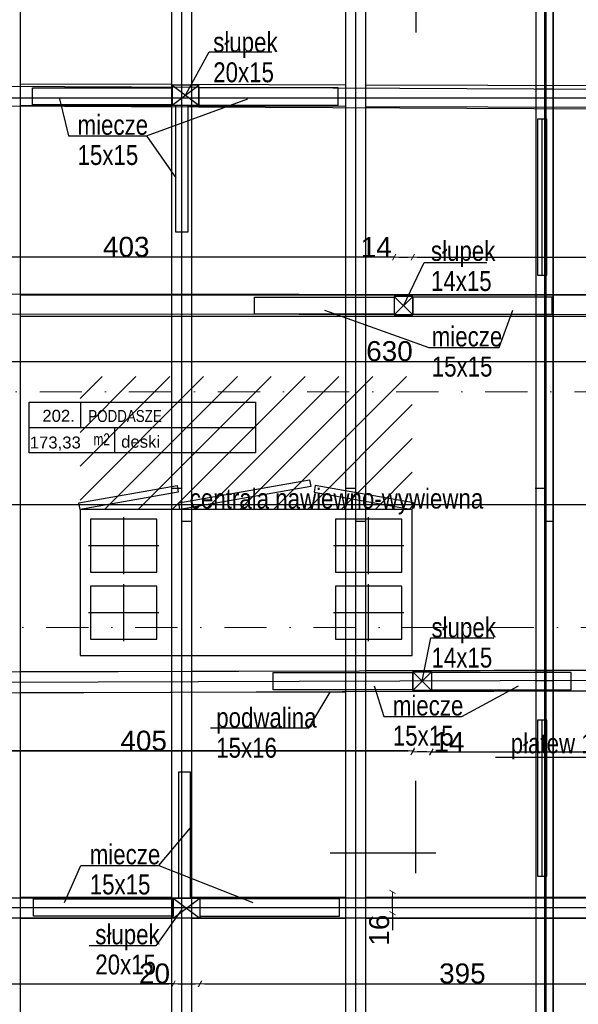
# Model space of a CAD drawing. Header units: millimetres. Extents: x 77315 to 2132699, y -120257 to -89040.
# Tile 23 of 56: x 638232 to 642434, y -114451 to -107044. Entities that reach past the tile are written whole.
import ezdxf

# ---------------------------------------------------------------- set-up
doc = ezdxf.new("R2010")
doc.units = ezdxf.units.MM
doc.header["$MEASUREMENT"] = 0
doc.linetypes.add('Dot & Dashed', pattern=[670.277762, 317.5, -176.388889, 0, -176.388874])
for name, color, linetype in [('2D Drafting - General', 7, 'Continuous'), ('A-OPISY-2', 7, 'Continuous'), ('A-OPISY-3', 7, 'Continuous'), ('DIM MALY', 7, 'Continuous'), ('drewno', 7, 'Continuous'), ('Nowe_0', 7, 'Continuous'), ('Nowe_Interior - Lamp', 7, 'Continuous'), ('opisy inne', 7, 'Continuous'), ('OSIE', 7, 'Continuous'), ('platew', 7, 'Continuous'), ('podwaliny', 7, 'Continuous'), ('Structural - Grid', 7, 'Continuous'), ('wiezba', 7, 'Continuous')]:
    doc.layers.add(name, color=color, linetype=linetype)
doc.styles.add('STYL_AUTOMATYCZNY_1', font='arial.ttf')
doc.styles.add('STYL_AUTOMATYCZNY_2', font='arial.ttf')
doc.styles.add('STYL_AUTOMATYCZNY_3', font='arial.ttf', dxfattribs={"width": 0.8})
doc.styles.add('STYL_AUTOMATYCZNY_4', font='arial.ttf', dxfattribs={"width": 0.7})
doc.dimstyles.new('STYL_AUTOMATYCZNY__8', dxfattribs={"dimtxt": 150, "dimasz": 34.231941, "dimexe": 0.18, "dimexo": 0.0625, "dimgap": 0, "dimtad": 1, "dimdec": 0, "dimlfac": 0.1, "dimzin": 0, "dimdsep": 46, "dimtxsty": 'STYL_AUTOMATYCZNY_2', "dimblk": 'ARROWHEAD_2', "dimblk1": 'ARROWHEAD_2', "dimblk2": 'ARROWHEAD_2', "dimcen": 0.09, "dimse1": 1, "dimse2": 1, "dimclrd": 5, "dimclre": 5, "dimclrt": 1, "dimadec": 0, "dimazin": 0, "dimtfac": 1, "dimtdec": 4, "dimtmove": 0, "dimatfit": 3, "dimfxl": 0, "dimtolj": 1, "dimtzin": 0, "dimarcsym": 0})
doc.dimstyles.new('STYL_AUTOMATYCZNY__9', dxfattribs={"dimtxt": 150, "dimasz": 34.231941, "dimexe": 0.18, "dimexo": 0.0625, "dimgap": 0, "dimtad": 1, "dimtih": 1, "dimtoh": 1, "dimdec": 0, "dimlfac": 0.1, "dimzin": 0, "dimdsep": 46, "dimtxsty": 'STYL_AUTOMATYCZNY_2', "dimblk": 'ARROWHEAD_2', "dimblk1": 'ARROWHEAD_2', "dimblk2": 'ARROWHEAD_2', "dimcen": 0.09, "dimse1": 1, "dimse2": 1, "dimclrd": 5, "dimclre": 5, "dimclrt": 1, "dimadec": 0, "dimazin": 0, "dimtfac": 1, "dimtdec": 4, "dimtmove": 0, "dimatfit": 3, "dimfxl": 0, "dimtolj": 1, "dimtzin": 0, "dimarcsym": 0})

# ---------------------------------------------------------------- blocks, each defined once
blk = doc.blocks.new('ARROWHEAD_2')
at = {"color": 0, "linetype": 'Continuous', "lineweight": 0}
for p, q in [((0, 0), (-1, 0)), ((-0.38, -0.66), (0.38, 0.66))]:
    blk.add_line(p, q, dxfattribs=at)
blk = doc.blocks.new('*D1089', base_point=(536116.7, -11361.7))
at = {"layer": 'Defpoints', "color": 0}
for p in [(639388.9, -114044.4), (639588.9, -114043.4), (639588.9, -114296.4)]:
    blk.add_point(p, dxfattribs=at)
at = {"layer": 'DIM MALY', "color": 5, "lineweight": -2}
for p, q in [((639354.7, -114296.4), (639137.8, -114296.4)), ((639388.9, -114296.4), (639354.7, -114296.4)), ((639423.2, -114296.4), (639554.7, -114296.4))]:
    blk.add_line(p, q, dxfattribs=at)
at = {"layer": 'DIM MALY', "color": 5, "lineweight": -2, "xscale": 34.23194115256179, "yscale": 34.23194115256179, "zscale": 34.23194115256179, "rotation": 180}
blk.add_blockref('ARROWHEAD_2', (639388.9, -114296.4), dxfattribs=at)
at = {"layer": 'DIM MALY', "color": 5, "lineweight": -2, "xscale": 34.23194115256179, "yscale": 34.23194115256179, "zscale": 34.23194115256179}
blk.add_blockref('ARROWHEAD_2', (639588.9, -114296.4), dxfattribs=at)
at = {"layer": 'DIM MALY', "color": 1, "insert": (639246.2, -114219.8), "char_height": 150, "attachment_point": 5, "style": 'STYL_AUTOMATYCZNY_2'}
blk.add_mtext('\\A1;20', dxfattribs=at)
blk = doc.blocks.new('*D1090', base_point=(536116.7, -11361.7))
at = {"layer": 'Defpoints', "color": 0}
for p in [(639586.7, -113738), (643538.9, -113964.4), (643538.9, -114296.4)]:
    blk.add_point(p, dxfattribs=at)
at = {"layer": 'DIM MALY', "color": 5, "lineweight": -2}
blk.add_line((639620.9, -114296.4), (643504.7, -114296.4), dxfattribs=at)
at = {"layer": 'DIM MALY', "color": 5, "lineweight": -2, "xscale": 34.23194115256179, "yscale": 34.23194115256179, "zscale": 34.23194115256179, "rotation": 180}
blk.add_blockref('ARROWHEAD_2', (639586.7, -114296.4), dxfattribs=at)
at = {"layer": 'DIM MALY', "color": 5, "lineweight": -2, "xscale": 34.23194115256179, "yscale": 34.23194115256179, "zscale": 34.23194115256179}
blk.add_blockref('ARROWHEAD_2', (643538.9, -114296.4), dxfattribs=at)
at = {"layer": 'DIM MALY', "color": 1, "insert": (641562.4, -114219.8), "char_height": 150, "attachment_point": 5, "style": 'STYL_AUTOMATYCZNY_2'}
blk.add_mtext('\\A1;395', dxfattribs=at)
blk = doc.blocks.new('*D1226', base_point=(536116.7, -11361.7))
at = {"layer": 'Defpoints', "color": 0}
for p in [(635318.9, -114035.7), (639388.9, -114008.4), (639388.9, -114296.4)]:
    blk.add_point(p, dxfattribs=at)
at = {"layer": 'DIM MALY', "color": 5, "lineweight": -2}
blk.add_line((635353.1, -114296.4), (639354.7, -114296.4), dxfattribs=at)
at = {"layer": 'DIM MALY', "color": 5, "lineweight": -2, "xscale": 34.23194115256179, "yscale": 34.23194115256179, "zscale": 34.23194115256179, "rotation": 180}
blk.add_blockref('ARROWHEAD_2', (635318.9, -114296.4), dxfattribs=at)
at = {"layer": 'DIM MALY', "color": 5, "lineweight": -2, "xscale": 34.23194115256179, "yscale": 34.23194115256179, "zscale": 34.23194115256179}
blk.add_blockref('ARROWHEAD_2', (639388.9, -114296.4), dxfattribs=at)
at = {"layer": 'DIM MALY', "color": 1, "insert": (637353.5, -114219.8), "char_height": 150, "attachment_point": 5, "style": 'STYL_AUTOMATYCZNY_2'}
blk.add_mtext('\\A1;407', dxfattribs=at)
blk = doc.blocks.new('*D1234', base_point=(536116.7, -11361.7))
at = {"layer": 'Defpoints', "color": 0}
for p in [(641188.9, -108762.7), (645298.9, -108830.2), (645298.9, -109080.6)]:
    blk.add_point(p, dxfattribs=at)
at = {"layer": 'DIM MALY', "color": 5, "lineweight": -2}
blk.add_line((641223.1, -108830.2), (645264.7, -108830.2), dxfattribs=at)
at = {"layer": 'DIM MALY', "color": 5, "lineweight": -2, "xscale": 34.23194115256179, "yscale": 34.23194115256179, "zscale": 34.23194115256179, "rotation": 180}
blk.add_blockref('ARROWHEAD_2', (641188.9, -108830.2), dxfattribs=at)
at = {"layer": 'DIM MALY', "color": 5, "lineweight": -2, "xscale": 34.23194115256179, "yscale": 34.23194115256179, "zscale": 34.23194115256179}
blk.add_blockref('ARROWHEAD_2', (645298.9, -108830.2), dxfattribs=at)
at = {"layer": 'DIM MALY', "color": 1, "insert": (643251.2, -108754.9), "char_height": 150, "attachment_point": 5, "style": 'STYL_AUTOMATYCZNY_2'}
blk.add_mtext('\\A1;411', dxfattribs=at)
blk = doc.blocks.new('*D1236', base_point=(536116.7, -11361.7))
at = {"layer": 'Defpoints', "color": 0}
for p in [(641048.9, -108742.6), (641188.9, -108830.2), (641188.9, -109080.6)]:
    blk.add_point(p, dxfattribs=at)
at = {"layer": 'DIM MALY', "color": 5, "lineweight": -2}
for p, q in [((641014.7, -108830.2), (640814.5, -108830.2)), ((641048.9, -108830.2), (641014.7, -108830.2)), ((641083.1, -108830.2), (641154.7, -108830.2))]:
    blk.add_line(p, q, dxfattribs=at)
at = {"layer": 'DIM MALY', "color": 5, "lineweight": -2, "xscale": 34.23194115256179, "yscale": 34.23194115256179, "zscale": 34.23194115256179, "rotation": 180}
blk.add_blockref('ARROWHEAD_2', (641048.9, -108830.2), dxfattribs=at)
at = {"layer": 'DIM MALY', "color": 5, "lineweight": -2, "xscale": 34.23194115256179, "yscale": 34.23194115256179, "zscale": 34.23194115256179}
blk.add_blockref('ARROWHEAD_2', (641188.9, -108830.2), dxfattribs=at)
at = {"layer": 'DIM MALY', "color": 1, "insert": (640914.6, -108754.9), "char_height": 150, "attachment_point": 5, "style": 'STYL_AUTOMATYCZNY_2'}
blk.add_mtext('\\A1;14', dxfattribs=at)
blk = doc.blocks.new('*D1237', base_point=(536116.7, -11361.7))
at = {"layer": 'Defpoints', "color": 0}
for p in [(637018.9, -108830.2), (637018.9, -108902.7), (641048.9, -109035.2)]:
    blk.add_point(p, dxfattribs=at)
at = {"layer": 'DIM MALY', "color": 5, "lineweight": -2}
blk.add_line((641014.7, -108830.2), (637053.1, -108830.2), dxfattribs=at)
at = {"layer": 'DIM MALY', "color": 5, "lineweight": -2, "xscale": 34.23194115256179, "yscale": 34.23194115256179, "zscale": 34.23194115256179, "rotation": 180}
blk.add_blockref('ARROWHEAD_2', (637018.9, -108830.2), dxfattribs=at)
at = {"layer": 'DIM MALY', "color": 5, "lineweight": -2, "xscale": 34.23194115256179, "yscale": 34.23194115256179, "zscale": 34.23194115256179}
blk.add_blockref('ARROWHEAD_2', (641048.9, -108830.2), dxfattribs=at)
at = {"layer": 'DIM MALY', "color": 1, "insert": (639033.5, -108753.6), "char_height": 150, "attachment_point": 5, "style": 'STYL_AUTOMATYCZNY_2'}
blk.add_mtext('\\A1;403', dxfattribs=at)
blk = doc.blocks.new('*D1255', base_point=(536116.7, -11361.7))
at = {"layer": 'Defpoints', "color": 0}
for p in [(641329.8, -112146.9), (645309.4, -112311.8), (641329.8, -112553.7)]:
    blk.add_point(p, dxfattribs=at)
at = {"layer": 'DIM MALY', "color": 5, "lineweight": -2}
blk.add_line((645275.1, -112553.7), (641364.1, -112553.7), dxfattribs=at)
at = {"layer": 'DIM MALY', "color": 5, "lineweight": -2, "xscale": 34.23194115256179, "yscale": 34.23194115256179, "zscale": 34.23194115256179, "rotation": 180}
blk.add_blockref('ARROWHEAD_2', (641329.8, -112553.7), dxfattribs=at)
at = {"layer": 'DIM MALY', "color": 5, "lineweight": -2, "xscale": 34.23194115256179, "yscale": 34.23194115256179, "zscale": 34.23194115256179}
blk.add_blockref('ARROWHEAD_2', (645309.4, -112553.7), dxfattribs=at)
at = {"layer": 'DIM MALY', "color": 1, "insert": (643319.2, -112477.1), "char_height": 150, "attachment_point": 5, "style": 'STYL_AUTOMATYCZNY_2'}
blk.add_mtext('\\A1;398', dxfattribs=at)
blk = doc.blocks.new('*D1256', base_point=(536116.7, -11361.7))
at = {"layer": 'Defpoints', "color": 0}
for p in [(641188.4, -112191.2), (641328.4, -112182), (641188.4, -112552.3)]:
    blk.add_point(p, dxfattribs=at)
at = {"layer": 'DIM MALY', "color": 5, "lineweight": -2}
for p, q in [((641294.2, -112552.3), (641222.6, -112552.3)), ((641328.4, -112552.3), (641362.6, -112552.3)), ((641362.6, -112552.3), (641562.8, -112552.3))]:
    blk.add_line(p, q, dxfattribs=at)
at = {"layer": 'DIM MALY', "color": 5, "lineweight": -2, "xscale": 34.23194115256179, "yscale": 34.23194115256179, "zscale": 34.23194115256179, "rotation": 180}
blk.add_blockref('ARROWHEAD_2', (641188.4, -112552.3), dxfattribs=at)
at = {"layer": 'DIM MALY', "color": 5, "lineweight": -2, "xscale": 34.23194115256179, "yscale": 34.23194115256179, "zscale": 34.23194115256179}
blk.add_blockref('ARROWHEAD_2', (641328.4, -112552.3), dxfattribs=at)
at = {"layer": 'DIM MALY', "color": 1, "insert": (641462.7, -112477), "char_height": 150, "attachment_point": 5, "style": 'STYL_AUTOMATYCZNY_2'}
blk.add_mtext('\\A1;14', dxfattribs=at)
blk = doc.blocks.new('*D1257', base_point=(536116.7, -11361.7))
at = {"layer": 'Defpoints', "color": 0}
for p in [(637140.3, -112200.4), (641189.8, -112183.4), (637140.3, -112545.4)]:
    blk.add_point(p, dxfattribs=at)
at = {"layer": 'DIM MALY', "color": 5, "lineweight": -2}
blk.add_line((641155.6, -112545.4), (637174.5, -112545.4), dxfattribs=at)
at = {"layer": 'DIM MALY', "color": 5, "lineweight": -2, "xscale": 34.23194115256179, "yscale": 34.23194115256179, "zscale": 34.23194115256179, "rotation": 180}
blk.add_blockref('ARROWHEAD_2', (637140.3, -112545.4), dxfattribs=at)
at = {"layer": 'DIM MALY', "color": 5, "lineweight": -2, "xscale": 34.23194115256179, "yscale": 34.23194115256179, "zscale": 34.23194115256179}
blk.add_blockref('ARROWHEAD_2', (641189.8, -112545.4), dxfattribs=at)
at = {"layer": 'DIM MALY', "color": 1, "insert": (639164.7, -112468.8), "char_height": 150, "attachment_point": 5, "style": 'STYL_AUTOMATYCZNY_2'}
blk.add_mtext('\\A1;405', dxfattribs=at)
blk = doc.blocks.new('*D1259', base_point=(536116.7, -11361.7))
at = {"layer": 'Defpoints', "color": 0}
for p in [(637140.3, -112200.4), (641189.8, -112183.4), (641189.8, -112545.4)]:
    blk.add_point(p, dxfattribs=at)
at = {"layer": 'DIM MALY', "color": 5, "lineweight": -2}
blk.add_line((637174.5, -112545.4), (641155.6, -112545.4), dxfattribs=at)
at = {"layer": 'DIM MALY', "color": 5, "lineweight": -2, "xscale": 34.23194115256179, "yscale": 34.23194115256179, "zscale": 34.23194115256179, "rotation": 180}
blk.add_blockref('ARROWHEAD_2', (637140.3, -112545.4), dxfattribs=at)
at = {"layer": 'DIM MALY', "color": 5, "lineweight": -2, "xscale": 34.23194115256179, "yscale": 34.23194115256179, "zscale": 34.23194115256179}
blk.add_blockref('ARROWHEAD_2', (641189.8, -112545.4), dxfattribs=at)
at = {"layer": 'DIM MALY', "color": 1, "insert": (639164.7, -112468.8), "char_height": 150, "attachment_point": 5, "style": 'STYL_AUTOMATYCZNY_2'}
blk.add_mtext('\\A1;405', dxfattribs=at)
blk = doc.blocks.new('*D1282', base_point=(536116.7, -11361.7))
at = {"layer": 'Defpoints', "color": 0}
for p in [(641037.4, -113605.4), (641103.7, -113605.4), (641238.9, -113765.4)]:
    blk.add_point(p, dxfattribs=at)
at = {"layer": 'DIM MALY', "color": 5, "lineweight": -2}
for p, q in [((641037.4, -113731.2), (641037.4, -113639.7)), ((641037.4, -113765.4), (641037.4, -113893.1))]:
    blk.add_line(p, q, dxfattribs=at)
at = {"layer": 'DIM MALY', "color": 5, "lineweight": -2, "xscale": 34.23194115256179, "yscale": 34.23194115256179, "zscale": 34.23194115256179}
for p, rotation in [((641037.4, -113605.4), 90), ((641037.4, -113765.4), 270)]:
    blk.add_blockref('ARROWHEAD_2', p, dxfattribs=dict(at, rotation=rotation))
at = {"layer": 'DIM MALY', "color": 1, "insert": (640937, -113893.1), "char_height": 150, "attachment_point": 5, "rotation": 90, "style": 'STYL_AUTOMATYCZNY_2'}
blk.add_mtext('\\A1;16', dxfattribs=at)
blk = doc.blocks.new('*D1673', base_point=(536116.7, -11361.7))
at = {"layer": 'Defpoints', "color": 0}
for p in [(644164.5, -109614.8), (637863.9, -110089.2), (644164.5, -110569.9)]:
    blk.add_point(p, dxfattribs=at)
at = {"layer": 'DIM MALY', "color": 5, "lineweight": -2}
blk.add_line((637898.2, -109614.8), (644130.3, -109614.8), dxfattribs=at)
at = {"layer": 'DIM MALY', "color": 5, "lineweight": -2, "xscale": 34.23194115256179, "yscale": 34.23194115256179, "zscale": 34.23194115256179, "rotation": 180}
blk.add_blockref('ARROWHEAD_2', (637863.9, -109614.8), dxfattribs=at)
at = {"layer": 'DIM MALY', "color": 5, "lineweight": -2, "xscale": 34.23194115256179, "yscale": 34.23194115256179, "zscale": 34.23194115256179}
blk.add_blockref('ARROWHEAD_2', (644164.5, -109614.8), dxfattribs=at)
at = {"layer": 'DIM MALY', "color": 1, "insert": (641013.8, -109538.1), "char_height": 150, "attachment_point": 5, "style": 'STYL_AUTOMATYCZNY_2'}
blk.add_mtext('\\A1;630', dxfattribs=at)
blk = doc.blocks.new('*D1689', base_point=(536116.7, -11361.7))
at = {"layer": 'Defpoints', "color": 0}
for p in [(644164.5, -109614.8), (637863.9, -110089.2), (644164.5, -110569.9)]:
    blk.add_point(p, dxfattribs=at)
at = {"layer": 'DIM MALY', "color": 5, "lineweight": -2}
blk.add_line((637898.2, -109614.8), (644130.3, -109614.8), dxfattribs=at)
at = {"layer": 'DIM MALY', "color": 5, "lineweight": -2, "xscale": 34.23194115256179, "yscale": 34.23194115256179, "zscale": 34.23194115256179, "rotation": 180}
blk.add_blockref('ARROWHEAD_2', (637863.9, -109614.8), dxfattribs=at)
at = {"layer": 'DIM MALY', "color": 5, "lineweight": -2, "xscale": 34.23194115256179, "yscale": 34.23194115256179, "zscale": 34.23194115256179}
blk.add_blockref('ARROWHEAD_2', (644164.5, -109614.8), dxfattribs=at)
at = {"layer": 'DIM MALY', "color": 1, "insert": (641013.8, -109538.1), "char_height": 150, "attachment_point": 5, "style": 'STYL_AUTOMATYCZNY_2'}
blk.add_mtext('\\A1;630', dxfattribs=at)

msp = doc.modelspace()

# ---------------------------------------------------------------- hatches: boundary and pattern name
at = {"layer": '2D Drafting - General'}
h = msp.add_hatch(dxfattribs=at)
h.set_pattern_fill('Masonry_Block_0003', color=256, style=0, pattern_type=2)
h.set_pattern_definition([(45, (536116.65, -11361.66), (-127.27922, 127.27922), [])])
h.paths.add_polyline_path([(638685.7, -110728.1), (641185.7, -110728.1), (641185.7, -109728.1), (638685.7, -109728.1)])

# ---------------------------------------------------------------- linework, layer by layer
at = {"layer": 'A-OPISY-3'}
for p, q in [((638689.1, -109922.3), (638689.1, -110112.3)), ((638303, -110112.3), (640006.5, -110112.3)), ((638945.9, -110112.3), (638945.9, -110302.2))]:
    msp.add_line(p, q, dxfattribs=at)
msp.add_lwpolyline([(638303, -110302.2), (638303, -109922.3), (640006.5, -109922.3), (640006.5, -110302.2)], close=True, dxfattribs=at)
at = {"layer": 'Nowe_0'}
for points in [[(639437.1, -110728.1), (639428.5, -110678.9), (640413.3, -110505.2), (640421.9, -110554.5)], [(638685.7, -110728.1), (638677.1, -110678.9), (639415.7, -110548.6), (639424.4, -110597.9)], [(641185.7, -110728.1), (641194.4, -110678.9), (640455.8, -110548.6), (640447.1, -110597.9)], [(638685.7, -111828.1), (641185.7, -111828.1), (641185.7, -110728.1), (638685.7, -110728.1)], [(638764.7, -111201.1), (639264.7, -111201.1), (639264.7, -110801.1), (638764.7, -110801.1)], [(640606.7, -111201.1), (641106.7, -111201.1), (641106.7, -110801.1), (640606.7, -110801.1)], [(638764.7, -111705.1), (639264.7, -111705.1), (639264.7, -111305.1), (638764.7, -111305.1)], [(640606.7, -111705.1), (641106.7, -111705.1), (641106.7, -111305.1), (640606.7, -111305.1)]]:
    msp.add_lwpolyline(points, close=True, dxfattribs=at)
for points in [[(639014.7, -111216.1), (639014.7, -110786.1)], [(640856.7, -111216.1), (640856.7, -110786.1)], [(639279.7, -111001.1), (638749.7, -111001.1)], [(641121.7, -111001.1), (640591.7, -111001.1)], [(639014.7, -111720.1), (639014.7, -111290.1)], [(640856.7, -111720.1), (640856.7, -111290.1)], [(639279.7, -111505.1), (638749.7, -111505.1)], [(641121.7, -111505.1), (640591.7, -111505.1)]]:
    msp.add_lwpolyline(points, dxfattribs=at)
at = {"layer": 'opisy inne'}
for p, q in [((641213.1, -106293), (641213.1, -107140.4)), ((639186.8, -107918), (639407.1, -108234.6)), ((641213.1, -113465.5), (641213.1, -112770.4)), ((639278.6, -113405.7), (639516.7, -113123.1)), ((641363.1, -113313.2), (640568.2, -113313.2))]:
    msp.add_line(p, q, dxfattribs=at)
for points in [[(639478.9, -107612.4), (639656.7, -107286.4), (640129.3, -107286.4)], [(638531.6, -107638.3), (638598.9, -107918), (639186.8, -107918), (639949, -107638.3)], [(641118.9, -109195.5), (641273.8, -108869.4), (641746.4, -108869.4)], [(640523.9, -109230.4), (641309.5, -109510.1), (641840.1, -109510.1), (641941.3, -109230.4)], [(641258.8, -112019.7), (641325.8, -111693.7), (641798.4, -111693.7)], [(640898.7, -112054.3), (640970.6, -112286.2), (641558.6, -112286.2), (641984.1, -112054.3)], [(639666.2, -112372.1), (640407.9, -112372.1), (640568, -112102)], [(638569.3, -113685.5), (638690.7, -113405.7), (639278.6, -113405.7), (639986.6, -113685.4)], [(639447.9, -113739.7), (639256.2, -114012), (638754.2, -114012)]]:
    msp.add_lwpolyline(points, dxfattribs=at)
at = {"layer": 'OSIE'}
for p, q in [((639449.3, -104546.9), (639449.3, -116836.9)), ((640758.9, -104546.9), (640758.9, -116836.9))]:
    msp.add_line(p, q, dxfattribs=at)
at = {"layer": 'podwaliny'}
for points in [[(639374.3, -107531.5), (638234.3, -107528.1)], [(640683.9, -107535.5), (639524.3, -107532)], [(638234.3, -107688.1), (639374.3, -107691.5)], [(639504.4, -107692), (640683.9, -107695.5)], [(638234.3, -111948.4), (639374.3, -111945.1)], [(639524.3, -111944.7), (640683.9, -111941.4)], [(639374.3, -112105.5), (638234.3, -112109)], [(640683.9, -112101.6), (639524.3, -112105.1)], [(638234.3, -113645.4), (639374.3, -113645.4)], [(639524.3, -113645.4), (640683.9, -113645.4)], [(639374.3, -113805.4), (638234.3, -113805.4)], [(640683.9, -113805.4), (639524.3, -113805.4)]]:
    msp.add_lwpolyline(points, dxfattribs=at)
at = {"layer": 'wiezba'}
for p, q in [((638234.3, -104546.9), (638234.3, -116836.9)), ((639374.3, -104546.9), (639374.3, -116836.9)), ((639524.3, -104546.9), (639524.3, -116836.9)), ((640683.9, -104546.9), (640683.9, -116836.9)), ((640833.9, -104546.9), (640833.9, -116836.9)), ((639378.9, -107687.4), (639578.9, -107537.4)), ((639378.9, -107537.4), (639578.9, -107687.4)), ((641048.9, -109265.5), (641188.9, -109125.5)), ((641048.9, -109125.5), (641188.9, -109265.5)), ((641329.8, -112090.8), (641189.8, -111950.8)), ((641329.8, -111950.8), (641189.8, -112090.8)), ((639386.7, -113653.1), (639586.7, -113803.1)), ((639386.7, -113803.1), (639586.7, -113653.1))]:
    msp.add_line(p, q, dxfattribs=at)
for points in [[(639378.9, -107687.4), (639578.9, -107687.4), (639578.9, -107537.4), (639378.9, -107537.4)], [(639378.9, -107685.5), (638328.9, -107685.5), (638328.9, -107555.5), (639378.9, -107555.5)], [(639578.9, -107686.6), (640628.9, -107686.6), (640628.9, -107556.6), (639578.9, -107556.6)], [(639497.1, -107687.4), (639497.1, -108642.8), (639407.1, -108642.8), (639407.1, -107687.4)], [(641048.9, -109260.5), (639998.9, -109260.5), (639998.9, -109130.5), (641048.9, -109130.5)], [(641048.9, -109265.5), (641188.9, -109265.5), (641188.9, -109125.5), (641048.9, -109125.5)], [(641189.8, -112085.8), (640139.8, -112085.8), (640139.8, -111955.8), (641189.8, -111955.8)], [(641329.8, -112090.8), (641189.8, -112090.8), (641189.8, -111950.8), (641329.8, -111950.8)], [(639516.7, -113653.1), (639516.7, -112703.9), (639426.7, -112703.9), (639426.7, -113653.1)], [(639386.7, -113788.7), (638336.7, -113788.7), (638336.7, -113658.7), (639386.7, -113658.7)], [(639386.7, -113653.1), (639586.7, -113653.1), (639586.7, -113803.1), (639386.7, -113803.1)], [(639586.7, -113788.7), (640636.7, -113788.7), (640636.7, -113658.7), (639586.7, -113658.7)]]:
    msp.add_lwpolyline(points, close=True, dxfattribs=at)
for points in [[(639379.3, -110567.7), (639449.3, -110567.7), (639449.3, -110816.1), (639519.3, -110816.1)], [(640688.9, -110567.7), (640758.9, -110567.7), (640758.9, -110816.1), (640828.9, -110816.1)]]:
    msp.add_lwpolyline(points, dxfattribs=at)

# ---------------------------------------------------------------- texts
at = {"layer": 'A-OPISY-2', "char_height": 90}
for s, insert, attachment_point, style in [('\\A1;{\\pql;\\fArial|b0|i0|c238|p0;\\W1.000000;202.}', (638402.2, -110070.2), 7, 'STYL_AUTOMATYCZNY_1'), ('\\A1;{\\pql;\\fArial|b0|i0|c238|p0;\\W0.800000;PODDASZE}', (638747.3, -110071.6), 7, 'STYL_AUTOMATYCZNY_3'), ('\\A1;{\\pql;\\fArial|b0|i0|c238|p0;\\W1.000000;173,33}', (638307.2, -110286.4), 7, 'STYL_AUTOMATYCZNY_1'), ('\\A1;{\\pqr;\\fArial|b0|i0|c238|p0;\\W0.700000;m2}', (638910.1, -110155.6), 3, 'STYL_AUTOMATYCZNY_4'), ('\\A1;{\\pql;\\fArial|b0|i0|c238|p0;\\W1.000000;deski}', (638995, -110265.2), 7, 'STYL_AUTOMATYCZNY_1')]:
    msp.add_mtext(s, dxfattribs=dict(at, insert=insert, attachment_point=attachment_point, style=style))
at = {"layer": 'opisy inne', "char_height": 150, "attachment_point": 1, "line_spacing_factor": 0.906268, "style": 'STYL_AUTOMATYCZNY_3'}
for s, insert in [('\\A1;{\\pql;\\fArial|b0|i0|c238|p0;\\W0.800000;słupek\\P\\pql;\\fArial|b0|i0|c238|p0;\\W0.800000;20x15}', (639687.8, -107138.2)), ('\\A1;{\\pql;\\fArial|b0|i0|c238|p0;\\W0.800000;miecze    \\P\\pql;\\fArial|b0|i0|c238|p0;\\W0.800000;15x15}', (638667, -107760.2)), ('\\A1;{\\pql;\\fArial|b0|i0|c238|p0;\\W0.800000;słupek\\P\\pql;\\fArial|b0|i0|c238|p0;\\W0.800000;14x15}', (641325.8, -108708.3)), ('\\A1;{\\pql;\\fArial|b0|i0|c238|p0;\\W0.800000;miecze    \\P\\pql;\\fArial|b0|i0|c238|p0;\\W0.800000;15x15}', (641331.7, -109352.3)), ('\\A1;{\\pql;\\fArial|b0|i0|c238|p0;\\W0.800000;słupek\\P\\pql;\\fArial|b0|i0|c238|p0;\\W0.800000;14x15}', (641330, -111541.2)), ('\\A1;{\\pql;\\fArial|b0|i0|c238|p0;\\W0.800000;miecze    \\P\\pql;\\fArial|b0|i0|c238|p0;\\W0.800000;15x15}', (641038.8, -112128.4)), ('\\A1;{\\pql;\\fArial|b0|i0|c238|p0;\\W0.800000;miecze    \\P\\pql;\\fArial|b0|i0|c238|p0;\\W0.800000;15x15}', (638758.8, -113247.8)), ('\\A1;{\\pql;\\fArial|b0|i0|c238|p0;\\W0.800000;słupek\\P\\pql;\\fArial|b0|i0|c238|p0;\\W0.800000;20x15}', (638800.5, -113849.7))]:
    msp.add_mtext(s, dxfattribs=dict(at, insert=insert))
at = {"layer": 'opisy inne', "insert": (639511.3, -110571.6), "char_height": 150, "attachment_point": 1, "style": 'STYL_AUTOMATYCZNY_3'}
msp.add_mtext('\\A1;{\\pql;\\fArial|b0|i0|c238|p0;\\W0.800000;centrala nawiewno-wywiewna}', dxfattribs=at)
at = {"layer": 'opisy inne', "insert": (639710.3, -112219.2), "char_height": 150, "width": 666.464, "attachment_point": 1, "line_spacing_factor": 0.906268, "style": 'STYL_AUTOMATYCZNY_3'}
msp.add_mtext('\\A1;{\\pql;\\fArial|b0|i0|c238|p0;\\W0.800000;podwalina \\fArial|b0|i0|c238|p0;\\W0.800000;15x16}', dxfattribs=at)

# ---------------------------------------------------------------- dimensions: what is measured, and where the dimension line sits
at = {"layer": 'DIM MALY'}
for base, p1, p2, picture, middle in [((637018.9, -108830.2), (641048.9, -109035.2), (637018.9, -108902.7), '*D1237', (639033.5, -108830.2)), ((637140.3, -112545.4), (641189.8, -112183.4), (637140.3, -112200.4), '*D1257', (639164.7, -112545.4)), ((641188.4, -112552.3), (641328.4, -112182), (641188.4, -112191.2), '*D1256', (641462.7, -112552.3))]:
    dim = msp.add_linear_dim(base=base, p1=p1, p2=p2, angle=180, dimstyle='STYL_AUTOMATYCZNY__9', dxfattribs=at)
    dim.commit()
    dim.dimension.update_dxf_attribs({"geometry": picture, "text_midpoint": middle, "dimtype": 160})
for base, p1, p2, picture, middle in [((641188.9, -108830.2), (641048.9, -108742.6), (641188.9, -109080.6), '*D1236', (640914.6, -108830.2)), ((641189.8, -112545.4), (637140.3, -112200.4), (641189.8, -112183.4), '*D1259', (639164.7, -112545.4)), ((639388.9, -114296.4), (635318.9, -114035.7), (639388.9, -114008.4), '*D1226', (637353.5, -114296.4)), ((639588.9, -114296.4), (639388.9, -114044.4), (639588.9, -114043.4), '*D1089', (639246.2, -114296.4))]:
    dim = msp.add_linear_dim(base=base, p1=p1, p2=p2, dimstyle='STYL_AUTOMATYCZNY__9', dxfattribs=at)
    dim.commit()
    dim.dimension.update_dxf_attribs({"geometry": picture, "text_midpoint": middle, "dimtype": 160})
dim = msp.add_linear_dim(base=(641037.4, -113605.4), p1=(641238.9, -113765.4), p2=(641103.7, -113605.4), angle=90, dimstyle='STYL_AUTOMATYCZNY__8', dxfattribs=at)
dim.commit()
dim.dimension.update_dxf_attribs({"geometry": '*D1282', "text_midpoint": (640937, -113893.1), "dimtype": 160, "text_rotation": 90})

# ---------------------------------------------------------------- wipeouts: each hides what was drawn before it
at = {"ltscale": 2606709.901011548}
msp.add_wipeout([(642114.3, -104546.9), (642114.3, -116836.4), (642244.3, -116836.4), (642244.3, -104546.9)], dxfattribs=at).dxf.layer = 'drewno'

# ---------------------------------------------------------------- next in the draw order: linework, layer by layer
at = {"layer": 'drewno', "flags": 128}
msp.add_lwpolyline([(642114.3, -104546.9), (642114.3, -116836.4), (642244.3, -116836.4), (642244.3, -104546.9)], close=True, dxfattribs=at)
at = {"layer": 'Nowe_Interior - Lamp'}
for points in [[(642128.5, -107791.4), (642128.5, -108965.4), (642197.5, -108965.4), (642197.5, -107791.4)], [(642128.5, -112313.4), (642128.5, -113487.4), (642197.5, -113487.4), (642197.5, -112313.4)]]:
    msp.add_lwpolyline(points, close=True, dxfattribs=at)
for points in [[(642163, -108965.4), (642163, -107791.4)], [(642163, -113487.4), (642163, -112313.4)]]:
    msp.add_lwpolyline(points, dxfattribs=at)
at = {"layer": 'opisy inne'}
msp.add_lwpolyline([(641812.1, -112591.8), (643086.2, -112591.8), (642708.3, -112095.5)], dxfattribs=at)
at = {"layer": 'OSIE'}
for p, q in [((642179.3, -104610.4), (642179.3, -116836.9)), ((642188.9, -104610.4), (642188.9, -116836.9)), ((643928.9, -107635.5), (632891.5, -107635.5)), ((623016.9, -110691.9), (655149.7, -110691.9)), ((642766.6, -112015.4), (631135, -112048.8)), ((644759.3, -113725.4), (623888.9, -113725.5))]:
    msp.add_line(p, q, dxfattribs=at)
at = {"layer": 'platew'}
for p, q in [((626868.9, -107488.5), (649654.3, -107602)), ((627019.3, -107638.4), (649654.3, -107750.9)), ((628673.9, -109096.7), (648243.9, -109118.9)), ((628825, -109246.9), (648243.9, -109268.9)), ((643013.1, -111940.1), (628335.6, -111974.6)), ((643013.1, -112090.4), (628335.6, -112147.5)), ((646763.9, -113654.6), (627038.5, -113650.6)), ((646763.9, -113804.6), (626894, -113800.6))]:
    msp.add_line(p, q, dxfattribs=at)
at = {"layer": 'podwaliny'}
for points in [[(643594.3, -107544.4), (640833.9, -107536)], [(640833.9, -107696), (643594.3, -107704.4)], [(649581.8, -109115.5), (638234.3, -109115.5)], [(638234.3, -109275.5), (649415.3, -109275.5)], [(640833.9, -111940.9), (642766.6, -111935.4), (642766.6, -112095.4), (640833.9, -112101.2)], [(640833.9, -113645.4), (644759.3, -113645.4), (644759.3, -113805.4), (640833.9, -113805.4)]]:
    msp.add_lwpolyline(points, dxfattribs=at)
at = {"layer": 'Structural - Grid', "linetype": 'Dot & Dashed', "lineweight": 15}
for p, q in [((656800.1, -109844.2), (614931.3, -109844.2)), ((654837.9, -111616.6), (616893.5, -111616.6))]:
    msp.add_line(p, q, dxfattribs=at)
at = {"layer": 'wiezba'}
for p, q in [((642114.3, -104546.9), (642114.3, -116836.4)), ((642244.3, -104546.9), (642244.3, -116836.4))]:
    msp.add_line(p, q, dxfattribs=at)
for points in [[(641188.9, -109260.5), (642238.9, -109260.5), (642238.9, -109130.5), (641188.9, -109130.5)], [(641329.8, -112085.8), (642379.8, -112085.8), (642379.8, -111955.8), (641329.8, -111955.8)]]:
    msp.add_lwpolyline(points, close=True, dxfattribs=at)
msp.add_lwpolyline([(642109.3, -110567.4), (642179.3, -110567.4), (642179.3, -110815.8), (642249.3, -110815.8)], dxfattribs=at)

# ---------------------------------------------------------------- next in the draw order: texts
at = {"layer": 'opisy inne', "insert": (642419.9, -112510.5), "char_height": 150, "attachment_point": 5, "style": 'STYL_AUTOMATYCZNY_3'}
msp.add_mtext('\\A1;{\\pqc;\\fArial|b0|i0|c238|p0;\\W0.800000;płatew 15x20}', dxfattribs=at)

# ---------------------------------------------------------------- next in the draw order: dimensions: what is measured, and where the dimension line sits
at = {"layer": 'DIM MALY'}
for base, p1, p2, picture, middle in [((645298.9, -108830.2), (641188.9, -108762.7), (645298.9, -109080.6), '*D1234', (643251.2, -108830.2)), ((644164.5, -109614.8), (637863.9, -110089.2), (644164.5, -110569.9), '*D1673', (641013.8, -109614.8)), ((644164.5, -109614.8), (637863.9, -110089.2), (644164.5, -110569.9), '*D1689', (641013.8, -109614.8)), ((643538.9, -114296.4), (639586.7, -113738), (643538.9, -113964.4), '*D1090', (641562.4, -114296.4))]:
    dim = msp.add_linear_dim(base=base, p1=p1, p2=p2, dimstyle='STYL_AUTOMATYCZNY__9', dxfattribs=at)
    dim.commit()
    dim.dimension.update_dxf_attribs({"geometry": picture, "text_midpoint": middle, "dimtype": 160})
dim = msp.add_linear_dim(base=(641329.8, -112553.7), p1=(645309.4, -112311.8), p2=(641329.8, -112146.9), angle=180, dimstyle='STYL_AUTOMATYCZNY__9', dxfattribs=at)
dim.commit()
dim.dimension.update_dxf_attribs({"geometry": '*D1255', "text_midpoint": (643319.2, -112553.7), "dimtype": 160})

doc.saveas('drawing.dxf')
